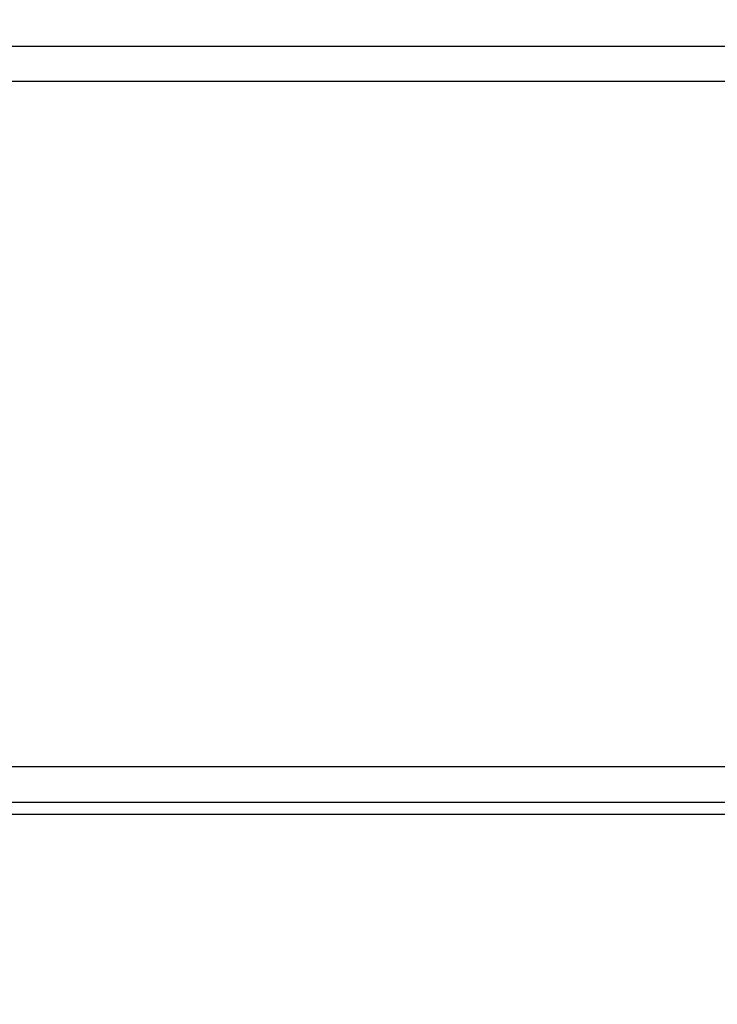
# Model space of a CAD drawing. Header units: millimetres. Extents: x 0 to 900, y -30 to 196.
# Tile 65 of 68: x 844 to 872, y 47 to 86. Entities that reach past the tile are written whole.
import ezdxf

# ---------------------------------------------------------------- set-up
doc = ezdxf.new("R2010")
doc.units = ezdxf.units.MM
doc.header["$MEASUREMENT"] = 0
doc.layers.add('Predefinito', color=5, linetype='Continuous')

# ---------------------------------------------------------------- blocks, each defined once
blk = doc.blocks.new('(#4957) MENSOLA_INTELIGENTE')
at = {"layer": 'Predefinito', "extrusion": (0, 1, 0)}
for points in [[(-450, -74.929), (-897.956, -74.929)], [(-898.279, -76.842), (-450, -76.842)], [(-450, -74.929), (-897.956, -74.929)], [(-898.279, -75.408), (-450, -75.408)], [(-450, -105.898), (-897.274, -105.898)], [(-897.274, -104.463), (-450, -104.463)]]:
    blk.add_lwpolyline(points, dxfattribs=at)
at = {"layer": 'Predefinito'}
for points in [[(898.4, 81.986), (1.6, 81.986)], [(898.4, 81.548), (1.6, 81.548)], [(450, 34.136), (897.114, 34.136)], [(897.074, 34.114), (2.926, 34.114)], [(897.074, 32.614), (2.926, 32.614)], [(897.114, 32.701), (450, 32.701)]]:
    blk.add_lwpolyline(points, dxfattribs=at)
at = {"layer": 'Predefinito', "extrusion": (-0.139343, 0.970042, 0.199003)}
for points in [[(-839.604, 20.985), (-892.708, -52.584)], [(-840.212, 21.423), (-893.316, -52.145)], [(-893.924, -51.706), (-840.82, 21.862)]]:
    blk.add_lwpolyline(points, dxfattribs=at)

msp = doc.modelspace()

# ---------------------------------------------------------------- block references
at = {"layer": 'Predefinito', "extrusion": (0, -1, 0)}
for p in [(0, 1061.537, 20.473), (0, 1741.537, 20.473), (0, 1401.537, 20.473), (0, 381.537, 20.473), (0, 721.537, 20.473)]:
    msp.add_blockref('(#4957) MENSOLA_INTELIGENTE', p, dxfattribs=at)

doc.saveas('drawing.dxf')
